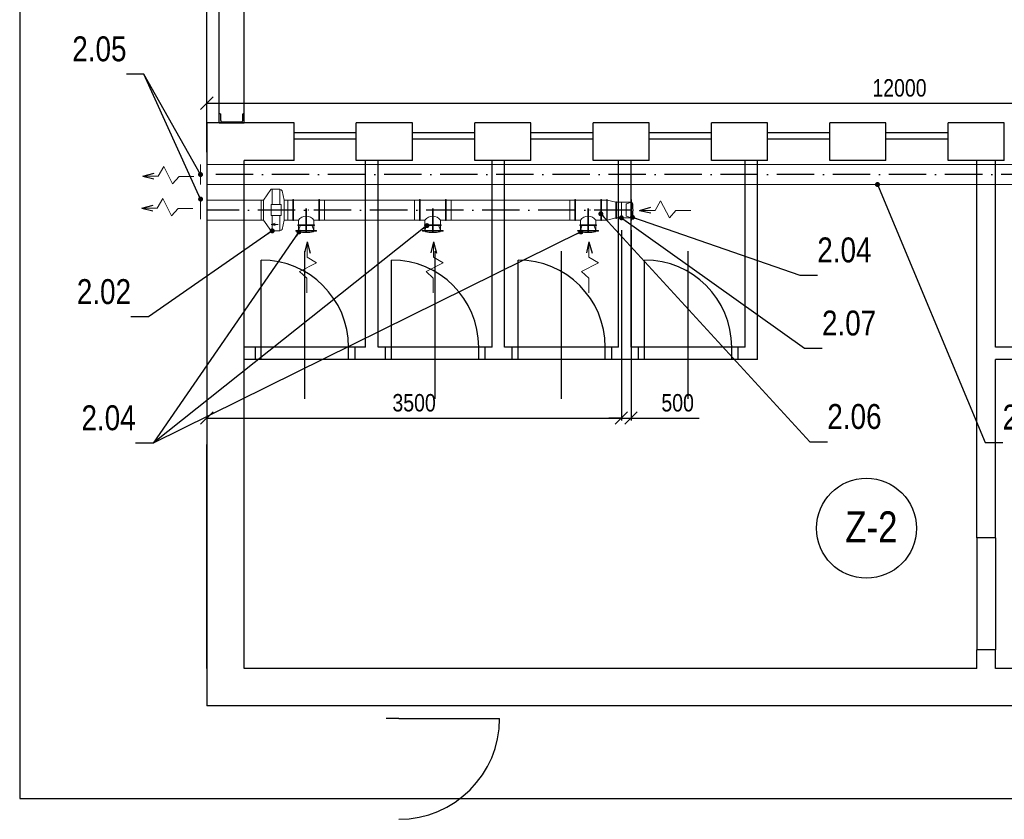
# Model space of a CAD drawing. Header units: millimetres. Extents: x 6491141 to 6692158, y 1846388 to 1929513.
# Tile 215 of 245: x 6629158 to 6637059, y 1894468 to 1900887. Entities that reach past the tile are written whole.
import ezdxf

# ---------------------------------------------------------------- set-up
doc = ezdxf.new("R2010")
doc.units = ezdxf.units.MM
doc.linetypes.add('ACAD_ISO10W100', pattern=[18, 12, -3, 0, -3])
for name, color, linetype, lineweight in [('Koty VzT', 7, 'Continuous', 15), ('VZT', 130, 'Continuous', 18), ('VzT odtah', 3, 'Continuous', 18)]:
    doc.layers.add(name, color=color, linetype=linetype, lineweight=lineweight)
for name, color, linetype in [('Osy VzT', 253, 'ACAD_ISO10W100'), ('Popisky', 7, 'Continuous'), ('Pozice', 6, 'Continuous'), ('Stavba', 152, 'Continuous'), ('VzT šipky', 7, 'Continuous')]:
    doc.layers.add(name, color=color, linetype=linetype)
doc.styles.add('romans', font='arial.ttf', dxfattribs={"width": 0.8, "height": 140})
doc.dimstyles.new('koty50', dxfattribs={"dimtxt": 100, "dimasz": 100, "dimexe": 20, "dimexo": 100, "dimgap": 50, "dimtad": 3, "dimdec": 0, "dimtxsty": 'romans', "dimblk": 'OBLIQUE', "dimcen": -3, "dimclrd": 7, "dimclre": 7, "dimclrt": 7, "dimadec": 0, "dimazin": 0, "dimtfac": 1, "dimtdec": 0, "dimtmove": 0, "dimatfit": 3, "dimldrblk": 'OPEN30', "dimfxl": 1, "dimarcsym": 0})
doc.dimstyles.new('pozice50', dxfattribs={"dimtxt": 200, "dimasz": 40, "dimexe": 20, "dimexo": 100, "dimgap": 100, "dimtad": 3, "dimjust": 3, "dimdec": 0, "dimtxsty": 'romans', "dimblk": 'OBLIQUE', "dimcen": -3, "dimclrd": 7, "dimclre": 7, "dimclrt": 6, "dimadec": 0, "dimazin": 0, "dimtfac": 1, "dimtdec": 0, "dimtmove": 0, "dimatfit": 3, "dimldrblk": 'DOT', "dimfxl": 1, "dimarcsym": 0})

# ---------------------------------------------------------------- blocks, each defined once
blk = doc.blocks.new('_Oblique')
at = {"color": 0, "lineweight": -2}
blk.add_line((-0.5, -0.5), (0.5, 0.5), dxfattribs=at)
blk = doc.blocks.new('*D28')
at = {"layer": 'DEFPOINTS', "color": 0, "transparency": 16777216}
for p in [(6630659.5, 1899278.8), (6633986.7, 1899296.3), (6633986.7, 1897689.4)]:
    blk.add_point(p, dxfattribs=at)
at = {"layer": 'Koty VzT', "color": 7, "lineweight": -2, "transparency": 16777216}
for p, q in [((6630659.5, 1899178.8), (6630659.5, 1897669.4)), ((6633986.7, 1899196.3), (6633986.7, 1897669.4)), ((6630659.5, 1897689.4), (6633986.7, 1897689.4))]:
    blk.add_line(p, q, dxfattribs=at)
at = {"layer": 'Koty VzT', "color": 7, "lineweight": -2, "transparency": 16777216, "xscale": 100, "yscale": 100, "zscale": 100, "rotation": 180}
blk.add_blockref('_Oblique', (6630659.5, 1897689.4), dxfattribs=at)
at = {"layer": 'Koty VzT', "color": 7, "lineweight": -2, "transparency": 16777216, "xscale": 100, "yscale": 100, "zscale": 100}
blk.add_blockref('_Oblique', (6633986.7, 1897689.4), dxfattribs=at)
at = {"layer": 'Koty VzT', "color": 7, "transparency": 16777216, "insert": (6632323.1, 1897810.9), "char_height": 140, "attachment_point": 5, "style": 'romans'}
blk.add_mtext('3500', dxfattribs=at)
blk = doc.blocks.new('_Open30')
at = {"color": 0, "linetype": 'ByBlock', "lineweight": -2}
for p, q in [((-1, 0.268), (0, 0)), ((0, 0), (-1, -0.268)), ((0, 0), (-1, 0))]:
    blk.add_line(p, q, dxfattribs=at)
blk = doc.blocks.new('*D29')
at = {"layer": 'DEFPOINTS', "color": 0, "transparency": 16777216}
for p in [(6633986.7, 1899296.3), (6634064.5, 1899296.2), (6634064.5, 1897689.4)]:
    blk.add_point(p, dxfattribs=at)
at = {"layer": 'Koty VzT', "color": 7, "lineweight": -2, "transparency": 16777216}
for p, q in [((6633986.7, 1899196.3), (6633986.7, 1897669.4)), ((6634064.5, 1899196.2), (6634064.5, 1897669.4)), ((6633986.7, 1897689.4), (6633886.7, 1897689.4)), ((6633986.7, 1897689.4), (6634064.5, 1897689.4)), ((6634064.5, 1897689.4), (6634611.6, 1897689.4))]:
    blk.add_line(p, q, dxfattribs=at)
at = {"layer": 'Koty VzT', "color": 7, "lineweight": -2, "transparency": 16777216, "xscale": 100, "yscale": 100, "zscale": 100}
blk.add_blockref('_Oblique', (6633986.7, 1897689.4), dxfattribs=at)
at = {"layer": 'Koty VzT', "color": 7, "lineweight": -2, "transparency": 16777216, "xscale": 100, "yscale": 100, "zscale": 100, "rotation": 180}
blk.add_blockref('_Oblique', (6634064.5, 1897689.4), dxfattribs=at)
at = {"layer": 'Koty VzT', "color": 7, "transparency": 16777216, "insert": (6634438, 1897810.8), "char_height": 140, "attachment_point": 5, "style": 'romans'}
blk.add_mtext('500', dxfattribs=at)
blk = doc.blocks.new('*D30')
at = {"layer": 'DEFPOINTS', "color": 0, "transparency": 16777216}
for p in [(6641777, 1900217.2), (6630659.5, 1899723.8), (6641777, 1899706.3)]:
    blk.add_point(p, dxfattribs=at)
at = {"layer": 'Koty VzT', "color": 7, "lineweight": -2, "transparency": 16777216}
for p, q in [((6630659.5, 1899823.8), (6630659.5, 1900237.2)), ((6630659.5, 1900217.2), (6641777, 1900217.2)), ((6641777, 1899806.3), (6641777, 1900237.2))]:
    blk.add_line(p, q, dxfattribs=at)
at = {"layer": 'Koty VzT', "color": 7, "lineweight": -2, "transparency": 16777216, "xscale": 100, "yscale": 100, "zscale": 100, "rotation": 180}
blk.add_blockref('_Oblique', (6630659.5, 1900217.2), dxfattribs=at)
at = {"layer": 'Koty VzT', "color": 7, "lineweight": -2, "transparency": 16777216, "xscale": 100, "yscale": 100, "zscale": 100}
blk.add_blockref('_Oblique', (6641777, 1900217.2), dxfattribs=at)
at = {"layer": 'Koty VzT', "color": 7, "transparency": 16777216, "insert": (6636218.2, 1900338.7), "char_height": 140, "attachment_point": 5, "style": 'romans'}
blk.add_mtext('12000', dxfattribs=at)
blk = doc.blocks.new('_Dot')
at = {"color": 0, "linetype": 'ByBlock', "lineweight": -2}
blk.add_line((-0.5, 0), (-1, 0), dxfattribs=at)
at = {"color": 0, "linetype": 'ByBlock', "const_width": 0.5}
blk.add_lwpolyline([(-0.25, 0, 1), (0.25, 0, 1)], format="xyb", close=True, dxfattribs=at)

msp = doc.modelspace()

# ---------------------------------------------------------------- linework, layer by layer
msp.add_lwpolyline([(6629158.1, 1916908.7), (6629158.1, 1894633.7), (6692158.1, 1894633.7), (6692158.1, 1916908.7)], close=True)
at = {"layer": 'Osy VzT', "ltscale": 25}
for p, q in [((6644084.8, 1899643.8), (6630659.5, 1899643.8)), ((6634069.4, 1899358.8), (6630659.5, 1899358.8)), ((6631457.1, 1899184), (6631457.1, 1899370.8)), ((6631457.1, 1899370.8), (6631457.1, 1899184)), ((6632472.9, 1899184), (6632472.9, 1899370.8)), ((6632472.9, 1899370.8), (6632472.9, 1899184)), ((6633719.7, 1899184), (6633719.7, 1899370.8)), ((6633719.7, 1899370.8), (6633719.7, 1899184))]:
    msp.add_line(p, q, dxfattribs=at)
at = {"layer": 'Popisky'}
msp.add_circle((6635953.2, 1896804.4), 401, dxfattribs=at)
at = {"layer": 'Stavba'}
for p, q in [((6630659.5, 1900057.8), (6630659.5, 1907447.8)), ((6630759.5, 1900057.8), (6630759.5, 1907447.8)), ((6630959.5, 1900057.8), (6630959.5, 1907247.8)), ((6630759.5, 1900057.8), (6630759.5, 1900132.8)), ((6630759.5, 1900132.8), (6630765, 1900132.8)), ((6630759.5, 1900057.8), (6630759.5, 1900132.8)), ((6630759.5, 1900132.8), (6630765, 1900132.8)), ((6630765, 1900132.8), (6630767.3, 1900132.3)), ((6630765, 1900132.8), (6630767.3, 1900132.3)), ((6630767.3, 1900132.3), (6630769.2, 1900131)), ((6630767.3, 1900132.3), (6630769.2, 1900131)), ((6630769.2, 1900131), (6630770.5, 1900129.1)), ((6630769.2, 1900131), (6630770.5, 1900129.1)), ((6630770.5, 1900129.1), (6630771, 1900126.8)), ((6630770.5, 1900129.1), (6630771, 1900126.8)), ((6630771, 1900077.8), (6630771, 1900126.8)), ((6630771, 1900077.8), (6630771, 1900126.8)), ((6630948, 1900126.8), (6630948.4, 1900129.1)), ((6630948, 1900126.8), (6630948.4, 1900129.1)), ((6630948, 1900077.8), (6630948, 1900126.8)), ((6630948, 1900077.8), (6630948, 1900126.8)), ((6630948.4, 1900129.1), (6630949.7, 1900131)), ((6630948.4, 1900129.1), (6630949.7, 1900131)), ((6630949.7, 1900131), (6630951.7, 1900132.3)), ((6630949.7, 1900131), (6630951.7, 1900132.3)), ((6630951.7, 1900132.3), (6630954, 1900132.8)), ((6630951.7, 1900132.3), (6630954, 1900132.8)), ((6630954, 1900132.8), (6630959.5, 1900132.8)), ((6630954, 1900132.8), (6630959.5, 1900132.8)), ((6630959.5, 1900057.8), (6630959.5, 1900132.8)), ((6630959.5, 1900057.8), (6630959.5, 1900132.8)), ((6630659.5, 1900057.8), (6630659.5, 1895377.8)), ((6631359.5, 1900057.8), (6630659.5, 1900057.8)), ((6630759.5, 1900057.8), (6630959.5, 1900057.8)), ((6630759.5, 1900057.8), (6630959.5, 1900057.8)), ((6630771, 1900077.8), (6630771.9, 1900073.4)), ((6630771, 1900077.8), (6630771.9, 1900073.4)), ((6630778.1, 1900067.2), (6630782.5, 1900066.3)), ((6630778.1, 1900067.2), (6630782.5, 1900066.3)), ((6630782.5, 1900066.3), (6630936.5, 1900066.3)), ((6630782.5, 1900066.3), (6630936.5, 1900066.3)), ((6630936.5, 1900066.3), (6630940.9, 1900067.2)), ((6630936.5, 1900066.3), (6630940.9, 1900067.2)), ((6630947.1, 1900073.4), (6630948, 1900077.8)), ((6630947.1, 1900073.4), (6630948, 1900077.8)), ((6631359.5, 1899757.8), (6631359.5, 1900057.8)), ((6631859.5, 1899757.8), (6631859.5, 1900057.8)), ((6632309.5, 1900057.8), (6631859.5, 1900057.8)), ((6632309.5, 1899757.8), (6632309.5, 1900057.8)), ((6632809.5, 1899757.8), (6632809.5, 1900057.8)), ((6633259.5, 1900057.8), (6632809.5, 1900057.8)), ((6633259.5, 1899757.8), (6633259.5, 1900057.8)), ((6633759.5, 1899757.8), (6633759.5, 1900057.8)), ((6634209.5, 1900057.8), (6633759.5, 1900057.8)), ((6634209.5, 1899757.8), (6634209.5, 1900057.8)), ((6634709.5, 1899757.8), (6634709.5, 1900057.8)), ((6635159.5, 1900057.8), (6634709.5, 1900057.8)), ((6635159.5, 1899757.8), (6635159.5, 1900057.8)), ((6635659.5, 1899757.8), (6635659.5, 1900057.8)), ((6636109.5, 1900057.8), (6635659.5, 1900057.8)), ((6636109.5, 1899757.8), (6636109.5, 1900057.8)), ((6636609.5, 1899757.8), (6636609.5, 1900057.8)), ((6637059.5, 1900057.8), (6636609.5, 1900057.8)), ((6637059.5, 1899757.8), (6637059.5, 1900057.8)), ((6631859.5, 1899977.8), (6631359.5, 1899977.8)), ((6632809.5, 1899977.8), (6632309.5, 1899977.8)), ((6633759.5, 1899977.8), (6633259.5, 1899977.8)), ((6634709.5, 1899977.8), (6634209.5, 1899977.8)), ((6635659.5, 1899977.8), (6635159.5, 1899977.8)), ((6636609.5, 1899977.8), (6636109.5, 1899977.8)), ((6631859.5, 1899927.8), (6631359.5, 1899927.8)), ((6632809.5, 1899927.8), (6632309.5, 1899927.8)), ((6633759.5, 1899927.8), (6633259.5, 1899927.8)), ((6634709.5, 1899927.8), (6634209.5, 1899927.8)), ((6635659.5, 1899927.8), (6635159.5, 1899927.8)), ((6636609.5, 1899927.8), (6636109.5, 1899927.8)), ((6631359.5, 1899757.8), (6630959.5, 1899757.8)), ((6630959.5, 1895677.8), (6630959.5, 1899757.8)), ((6632309.5, 1899757.8), (6631859.5, 1899757.8)), ((6631934.5, 1898257.8), (6631934.5, 1899757.8)), ((6632034.5, 1899757.8), (6631934.5, 1899757.8)), ((6632034.5, 1898257.8), (6632034.5, 1899757.8)), ((6633259.5, 1899757.8), (6632809.5, 1899757.8)), ((6632949.5, 1898257.8), (6632949.5, 1899757.8)), ((6633049.5, 1898257.8), (6633049.5, 1899757.8)), ((6634209.5, 1899757.8), (6633759.5, 1899757.8)), ((6633964.5, 1898257.8), (6633964.5, 1899757.8)), ((6634064.5, 1898257.8), (6634064.5, 1899757.8)), ((6635159.5, 1899757.8), (6634709.5, 1899757.8)), ((6634979.5, 1898257.8), (6634979.5, 1899757.8)), ((6635079.5, 1898157.8), (6635079.5, 1899757.8)), ((6636109.5, 1899757.8), (6635659.5, 1899757.8)), ((6637059.5, 1899757.8), (6636609.5, 1899757.8)), ((6636839.5, 1896727.8), (6636839.5, 1899757.8)), ((6636989.5, 1898257.8), (6636989.5, 1899757.8)), ((6636989.5, 1898257.8), (6636989.5, 1899757.8)), ((6631447, 1897844.6), (6631447, 1899029.4)), ((6632492, 1897844.6), (6632492, 1899029.4)), ((6633507, 1897844.6), (6633507, 1899029.4)), ((6634522, 1897844.6), (6634522, 1899029.4)), ((6631097, 1898257.8), (6631097, 1898957.8)), ((6632142, 1898257.8), (6632142, 1898957.8)), ((6633157, 1898257.8), (6633157, 1898957.8)), ((6634172, 1898257.8), (6634172, 1898957.8)), ((6631047, 1898257.8), (6630959.5, 1898257.8)), ((6631847, 1898257.8), (6631047, 1898257.8)), ((6631047, 1898257.8), (6631047, 1898157.8)), ((6631097, 1898157.8), (6631097, 1898257.8)), ((6631797, 1898157.8), (6631797, 1898257.8)), ((6631934.5, 1898257.8), (6631847, 1898257.8)), ((6631847, 1898257.8), (6631847, 1898157.8)), ((6632092, 1898257.8), (6632034.5, 1898257.8)), ((6632892, 1898257.8), (6632092, 1898257.8)), ((6632092, 1898257.8), (6632092, 1898157.8)), ((6632142, 1898157.8), (6632142, 1898257.8)), ((6632842, 1898157.8), (6632842, 1898257.8)), ((6632949.5, 1898257.8), (6632892, 1898257.8)), ((6632892, 1898257.8), (6632892, 1898157.8)), ((6633107, 1898257.8), (6633049.5, 1898257.8)), ((6633907, 1898257.8), (6633107, 1898257.8)), ((6633107, 1898257.8), (6633107, 1898157.8)), ((6633157, 1898157.8), (6633157, 1898257.8)), ((6633857, 1898157.8), (6633857, 1898257.8)), ((6633964.5, 1898257.8), (6633907, 1898257.8)), ((6633907, 1898257.8), (6633907, 1898157.8)), ((6634122, 1898257.8), (6634064.5, 1898257.8)), ((6634922, 1898257.8), (6634122, 1898257.8)), ((6634122, 1898257.8), (6634122, 1898157.8)), ((6634172, 1898157.8), (6634172, 1898257.8)), ((6634872, 1898157.8), (6634872, 1898257.8)), ((6634979.5, 1898257.8), (6634922, 1898257.8)), ((6634922, 1898257.8), (6634922, 1898157.8)), ((6637464.5, 1898257.8), (6636989.5, 1898257.8)), ((6631047, 1898157.8), (6630959.5, 1898157.8)), ((6631847, 1898157.8), (6631047, 1898157.8)), ((6632092, 1898157.8), (6631847, 1898157.8)), ((6632892, 1898157.8), (6632092, 1898157.8)), ((6633107, 1898157.8), (6632892, 1898157.8)), ((6633907, 1898157.8), (6633107, 1898157.8)), ((6634122, 1898157.8), (6633907, 1898157.8)), ((6634922, 1898157.8), (6634122, 1898157.8)), ((6635079.5, 1898157.8), (6634922, 1898157.8)), ((6636989.5, 1896727.8), (6636989.5, 1898157.8)), ((6637464.5, 1898157.8), (6636989.5, 1898157.8)), ((6630659.5, 1895677.8), (6630659.5, 1897477.8)), ((6636989.5, 1896727.8), (6636839.5, 1896727.8)), ((6636839.5, 1896727.8), (6636839.5, 1895827.8)), ((6636989.5, 1896727.8), (6636989.5, 1895827.8)), ((6636989.5, 1895827.8), (6636839.5, 1895827.8)), ((6636839.5, 1895677.8), (6636839.5, 1895827.8)), ((6636989.5, 1895677.8), (6636989.5, 1895827.8)), ((6636839.5, 1895677.8), (6630959.5, 1895677.8)), ((6637599.5, 1895677.8), (6636989.5, 1895677.8)), ((6637599.5, 1895377.8), (6630659.5, 1895377.8)), ((6632199.5, 1895277.8), (6632099.5, 1895277.8)), ((6632199.5, 1895277.8), (6633009.5, 1895277.8))]:
    msp.add_line(p, q, dxfattribs=at)
for centre, radius, start, end in [((6630782.5, 1900077.8), 11.5, 202.5, 247.5), ((6630782.5, 1900077.8), 11.5, 202.5, 247.5), ((6630936.5, 1900077.8), 11.5, 292.5, 337.5), ((6630936.5, 1900077.8), 11.5, 292.5, 337.5), ((6631097, 1898257.8), 700, 0, 90), ((6632142, 1898257.8), 700, 0, 90), ((6633157, 1898257.8), 700, 0, 90), ((6634172, 1898257.8), 700, 0, 90), ((6632199.5, 1895277.8), 810, 270.00058, 0.00003)]:
    msp.add_arc(centre, radius, start, end, dxfattribs=at)
at = {"layer": 'VZT', "color": 7, "lineweight": 9}
for p, q in [((6630609.5, 1899723.8), (6630609.5, 1899563.8)), ((6631185, 1899525.8), (6631185, 1899402.3)), ((6631245.9, 1899525.8), (6631245.9, 1899402.3)), ((6630610.1, 1899446.4), (6630610.1, 1899286.4)), ((6634024.8, 1899405.2), (6634024.8, 1899358.8)), ((6634064.5, 1899421.3), (6634026.6, 1899408.2)), ((6634069.4, 1899415.2), (6634074.3, 1899417.1)), ((6634069.4, 1899415.2), (6634069.4, 1899358.8)), ((6631175.4, 1899315.3), (6631175.4, 1899402.3)), ((6631255.4, 1899402.3), (6631255.4, 1899315.3)), ((6634024.8, 1899312.3), (6634024.8, 1899358.8)), ((6634069.4, 1899302.4), (6634069.4, 1899358.8)), ((6631255.4, 1899315.3), (6631175.4, 1899315.3)), ((6631175.4, 1899243.4), (6631207.6, 1899253.3)), ((6631185, 1899191.8), (6631185, 1899315.3)), ((6631245.9, 1899191.8), (6631245.9, 1899315.3)), ((6634064.5, 1899296.2), (6634026.6, 1899309.3)), ((6634069.4, 1899302.4), (6634074.3, 1899300.5)), ((6631232.3, 1899243.4), (6631175.4, 1899243.4)), ((6631175.4, 1899243.4), (6631207.6, 1899233.6)), ((6631394.6, 1899193.9), (6631407.6, 1899231.7)), ((6631400.7, 1899189), (6631398.8, 1899184.1)), ((6631400.7, 1899189), (6631457.1, 1899189)), ((6631410.6, 1899233.6), (6631457.1, 1899233.6)), ((6631503.5, 1899233.6), (6631457.1, 1899233.6)), ((6631513.5, 1899189), (6631457.1, 1899189)), ((6631519.6, 1899193.9), (6631506.5, 1899231.7)), ((6631513.5, 1899189), (6631515.4, 1899184.1)), ((6632410.4, 1899193.9), (6632423.5, 1899231.7)), ((6632416.6, 1899189), (6632414.7, 1899184.1)), ((6632416.6, 1899189), (6632473, 1899189)), ((6632426.5, 1899233.6), (6632473, 1899233.6)), ((6632519.4, 1899233.6), (6632473, 1899233.6)), ((6632529.4, 1899189), (6632473, 1899189)), ((6632535.5, 1899193.9), (6632522.4, 1899231.7)), ((6632529.4, 1899189), (6632531.3, 1899184.1)), ((6633657.2, 1899193.9), (6633670.2, 1899231.7)), ((6633663.3, 1899189), (6633661.4, 1899184.1)), ((6633663.3, 1899189), (6633719.7, 1899189)), ((6633673.2, 1899233.6), (6633719.7, 1899233.6)), ((6633766.1, 1899233.6), (6633719.7, 1899233.6)), ((6633776.1, 1899189), (6633719.7, 1899189)), ((6633782.2, 1899193.9), (6633769.1, 1899231.7)), ((6633776.1, 1899189), (6633778, 1899184.1))]:
    msp.add_line(p, q, dxfattribs=at)
at = {"layer": 'VZT', "color": 3}
for p, q in [((6634064.5, 1899358.8), (6634064.5, 1899442.9)), ((6634068.7, 1899358.8), (6634068.7, 1899438.5)), ((6634064.5, 1899358.8), (6634064.5, 1899274.6)), ((6634068.7, 1899358.8), (6634068.7, 1899279.1)), ((6631457.1, 1899193.9), (6631372.9, 1899193.9)), ((6631457.1, 1899189.7), (6631377.4, 1899189.7)), ((6631457.1, 1899193.9), (6631541.2, 1899193.9)), ((6631457.1, 1899189.7), (6631536.8, 1899189.7)), ((6632473, 1899193.9), (6632388.8, 1899193.9)), ((6632473, 1899189.7), (6632393.3, 1899189.7)), ((6632473, 1899193.9), (6632557.1, 1899193.9)), ((6632473, 1899189.7), (6632552.7, 1899189.7)), ((6633719.7, 1899193.9), (6633635.5, 1899193.9)), ((6633719.7, 1899189.7), (6633640, 1899189.7)), ((6633719.7, 1899193.9), (6633803.8, 1899193.9)), ((6633719.7, 1899189.7), (6633799.4, 1899189.7))]:
    msp.add_line(p, q, dxfattribs=at)
for points in [[(6634064.5, 1899421.3), (6634064.5, 1899296.3)], [(6631519.6, 1899193.9), (6631394.6, 1899193.9)], [(6632535.5, 1899193.9), (6632410.5, 1899193.9)], [(6633782.2, 1899193.9), (6633657.2, 1899193.9)]]:
    msp.add_lwpolyline(points, dxfattribs=at)
at = {"layer": 'VZT', "color": 7, "lineweight": 9, "flags": 128}
msp.add_lwpolyline([(6631255.4, 1899402.3), (6631175.4, 1899402.3)], dxfattribs=at)
at = {"layer": 'VZT', "color": 7, "lineweight": 9}
for centre, radius, start, end in [((6634028.1, 1899405.2), 3.33, 115.66536, 180), ((6634074.6, 1899416.3), 0.833, 18.79215, 111.56443), ((6633716.5, 1899358.9), 363.5, 359.97651, 9.12642), ((6633716.5, 1899358.6), 363.5, 350.87358, 0.02349), ((6634028.1, 1899312.3), 3.33, 180, 244.33464), ((6634074.6, 1899301.2), 0.833, 248.43557, 341.20785), ((6631399.5, 1899183.8), 0.833, 158.43557, 251.20785), ((6631456.9, 1899541.9), 363.5, 260.87358, 270.02349), ((6631410.6, 1899230.3), 3.33, 90, 154.33464), ((6631457.2, 1899541.9), 363.5, 269.97651, 279.12642), ((6631503.5, 1899230.3), 3.33, 25.66536, 90), ((6631514.6, 1899183.8), 0.833, 288.79215, 21.56443), ((6632415.4, 1899183.8), 0.833, 158.43557, 251.20785), ((6632472.8, 1899541.9), 363.5, 260.87358, 270.02349), ((6632426.5, 1899230.3), 3.33, 90, 154.33464), ((6632473.1, 1899541.9), 363.5, 269.97651, 279.12642), ((6632519.4, 1899230.3), 3.33, 25.66536, 90), ((6632530.5, 1899183.8), 0.833, 288.79215, 21.56443), ((6633662.1, 1899183.8), 0.833, 158.43557, 251.20785), ((6633719.5, 1899541.9), 363.5, 260.87358, 270.02349), ((6633673.2, 1899230.3), 3.33, 90, 154.33464), ((6633719.8, 1899541.9), 363.5, 269.97651, 279.12642), ((6633766.1, 1899230.3), 3.33, 25.66536, 90), ((6633777.2, 1899183.8), 0.833, 288.79215, 21.56443)]:
    msp.add_arc(centre, radius, start, end, dxfattribs=at)
at = {"layer": 'VZT', "color": 3}
for centre, start, end in [((6634063.7, 1899437.9), 6.19541, 80.74514), ((6634063.7, 1899279.6), 279.25486, 353.80459), ((6631377.9, 1899194.7), 189.25486, 263.80459), ((6631536.2, 1899194.7), 276.19541, 350.74514), ((6632393.8, 1899194.7), 189.25486, 263.80459), ((6632552.1, 1899194.7), 276.19541, 350.74514), ((6633640.5, 1899194.7), 189.25486, 263.80459), ((6633798.8, 1899194.7), 276.19541, 350.74514)]:
    msp.add_arc(centre, 5, start, end, dxfattribs=at)
for p in [(6634016.6, 1899358.8), (6634024.5, 1899358.8), (6634024.5, 1899358.8)]:
    msp.add_point(p, dxfattribs=at)
at = {"layer": 'VzT odtah'}
for p, q in [((6637236.2, 1899723.8), (6630659.5, 1899723.8)), ((6630659.5, 1899723.8), (6630659.5, 1899563.8)), ((6630659.5, 1899563.8), (6637236.2, 1899563.8)), ((6631173.6, 1899523.5), (6631114.6, 1899438.8)), ((6631245.9, 1899522.4), (6631248.9, 1899522.4)), ((6631279.6, 1899438.8), (6631263.8, 1899514.1)), ((6631094.6, 1899438.8), (6630659.5, 1899438.8)), ((6630659.5, 1899438.8), (6630659.5, 1899278.8)), ((6631349.6, 1899442.8), (6631349.6, 1899274.8)), ((6631355.1, 1899442.8), (6631355.1, 1899274.8)), ((6631559, 1899442.8), (6631559, 1899274.8)), ((6631564.6, 1899442.8), (6631564.6, 1899274.8)), ((6631604.6, 1899438.8), (6632325.4, 1899438.8)), ((6632365.4, 1899442.8), (6632365.4, 1899274.8)), ((6632371, 1899442.8), (6632371, 1899274.8)), ((6632574.9, 1899442.8), (6632574.9, 1899274.8)), ((6632580.4, 1899442.8), (6632580.4, 1899274.8)), ((6632620.4, 1899438.8), (6633572.2, 1899438.8)), ((6633612.2, 1899442.8), (6633612.2, 1899274.8)), ((6633617.7, 1899442.8), (6633617.7, 1899274.8)), ((6633821.6, 1899442.8), (6633821.6, 1899274.8)), ((6633827.2, 1899442.8), (6633827.2, 1899274.8)), ((6633986.7, 1899421.3), (6634064.5, 1899421.3)), ((6634064.5, 1899296.3), (6634064.5, 1899421.3)), ((6634064.5, 1899296.3), (6634064.5, 1899421.3)), ((6630659.5, 1899278.8), (6631094.6, 1899278.8)), ((6631173.6, 1899194), (6631114.6, 1899278.8)), ((6631279.6, 1899278.8), (6631263.8, 1899203.4)), ((6632325.4, 1899278.8), (6631604.6, 1899278.8)), ((6633572.2, 1899278.8), (6632620.4, 1899278.8)), ((6633986.7, 1899296.3), (6634064.5, 1899296.2)), ((6631245.9, 1899195.1), (6631248.9, 1899195.1)), ((6631523.6, 1899239.4), (6631390.6, 1899239.4)), ((6631523.6, 1899233.9), (6631390.6, 1899233.9)), ((6631394.6, 1899193.9), (6631519.6, 1899193.9)), ((6631394.6, 1899193.9), (6631519.6, 1899193.9)), ((6632539.4, 1899239.4), (6632406.4, 1899239.4)), ((6632539.4, 1899233.9), (6632406.4, 1899233.9)), ((6632410.5, 1899193.9), (6632535.5, 1899193.9)), ((6632410.5, 1899193.9), (6632535.5, 1899193.9)), ((6633786.2, 1899239.4), (6633653.2, 1899239.4)), ((6633786.2, 1899233.9), (6633653.2, 1899233.9)), ((6633657.2, 1899193.9), (6633782.2, 1899193.9)), ((6633657.2, 1899193.9), (6633782.2, 1899193.9))]:
    msp.add_line(p, q, dxfattribs=at)
at = {"layer": 'VzT odtah', "flags": 128}
for points in [[(6631185, 1899525.8), (6631179.9, 1899525.8)], [(6631245.9, 1899525.8), (6631185, 1899525.8)], [(6631114.6, 1899278.8), (6631094.6, 1899278.8), (6631094.6, 1899438.8), (6631114.6, 1899438.8), (6631114.6, 1899278.8)], [(6631309.6, 1899278.8), (6631279.6, 1899278.8), (6631279.6, 1899438.8), (6631309.6, 1899438.8), (6631309.6, 1899278.8)], [(6631309.6, 1899438.8), (6631309.6, 1899278.8)], [(6631349.6, 1899438.8), (6631309.6, 1899438.8)], [(6631355.1, 1899442.8), (6631349.6, 1899442.8)], [(6631559, 1899438.8), (6631355.1, 1899438.8)], [(6631559, 1899442.8), (6631564.6, 1899442.8)], [(6631564.6, 1899438.8), (6631604.6, 1899438.8)], [(6631604.6, 1899438.8), (6631604.6, 1899278.8)], [(6632325.4, 1899438.8), (6632325.4, 1899278.8)], [(6632365.4, 1899438.8), (6632325.4, 1899438.8)], [(6632371, 1899442.8), (6632365.4, 1899442.8)], [(6632574.9, 1899438.8), (6632371, 1899438.8)], [(6632574.9, 1899442.8), (6632580.4, 1899442.8)], [(6632580.4, 1899438.8), (6632620.4, 1899438.8)], [(6632620.4, 1899438.8), (6632620.4, 1899278.8)], [(6633572.2, 1899438.8), (6633572.2, 1899278.8)], [(6633612.2, 1899438.8), (6633572.2, 1899438.8)], [(6633617.7, 1899442.8), (6633612.2, 1899442.8)], [(6633821.6, 1899438.8), (6633617.7, 1899438.8)], [(6633821.6, 1899442.8), (6633827.2, 1899442.8)], [(6633827.2, 1899438.8), (6633867.2, 1899438.8)], [(6633873.7, 1899442.8), (6633868.7, 1899442.8), (6633868.7, 1899274.8), (6633873.7, 1899274.8)], [(6633873.7, 1899442.8), (6633873.7, 1899274.8)], [(6633873.7, 1899438.8), (6633941.7, 1899421.3)], [(6633941.7, 1899425.3), (6633941.7, 1899292.3)], [(6633941.7, 1899425.3), (6633946.7, 1899425.3), (6633946.7, 1899292.3), (6633941.7, 1899292.3)], [(6633946.7, 1899421.3), (6633986.7, 1899421.3), (6633986.7, 1899296.3), (6633946.7, 1899296.3)], [(6631349.6, 1899278.8), (6631309.6, 1899278.8)], [(6631355.1, 1899274.8), (6631349.6, 1899274.8)], [(6631355.1, 1899278.8), (6631394.6, 1899278.8)], [(6631394.6, 1899239.4), (6631394.6, 1899278.8)], [(6631519.6, 1899239.4), (6631519.6, 1899278.8)], [(6631559, 1899278.8), (6631519.6, 1899278.8)], [(6631559, 1899274.8), (6631564.6, 1899274.8)], [(6631564.6, 1899278.8), (6631604.6, 1899278.8)], [(6632365.4, 1899278.8), (6632325.4, 1899278.8)], [(6632371, 1899274.8), (6632365.4, 1899274.8)], [(6632371, 1899278.8), (6632410.4, 1899278.8)], [(6632410.4, 1899239.4), (6632410.4, 1899278.8)], [(6632535.4, 1899239.4), (6632535.4, 1899278.8)], [(6632574.9, 1899278.8), (6632535.4, 1899278.8)], [(6632574.9, 1899274.8), (6632580.4, 1899274.8)], [(6632580.4, 1899278.8), (6632620.4, 1899278.8)], [(6633612.2, 1899278.8), (6633572.2, 1899278.8)], [(6633617.7, 1899274.8), (6633612.2, 1899274.8)], [(6633617.7, 1899278.8), (6633657.2, 1899278.8)], [(6633657.2, 1899239.4), (6633657.2, 1899278.8)], [(6633782.2, 1899239.4), (6633782.2, 1899278.8)], [(6633821.6, 1899278.8), (6633782.2, 1899278.8)], [(6633821.6, 1899274.8), (6633827.2, 1899274.8)], [(6633827.2, 1899278.8), (6633867.2, 1899278.8)], [(6633873.7, 1899278.8), (6633941.7, 1899296.3)], [(6631185, 1899191.8), (6631179.9, 1899191.8)], [(6631245.9, 1899191.8), (6631185, 1899191.8)], [(6631390.6, 1899239.4), (6631390.6, 1899233.9)], [(6631394.6, 1899233.9), (6631394.6, 1899193.9)], [(6631519.6, 1899193.9), (6631394.6, 1899193.9)], [(6631519.6, 1899233.9), (6631519.6, 1899193.9)], [(6631523.6, 1899239.4), (6631523.6, 1899233.9)], [(6632406.4, 1899239.4), (6632406.4, 1899233.9)], [(6632410.4, 1899233.9), (6632410.4, 1899193.9)], [(6632535.4, 1899193.9), (6632410.4, 1899193.9)], [(6632535.4, 1899233.9), (6632535.4, 1899193.9)], [(6632539.4, 1899239.4), (6632539.4, 1899233.9)], [(6633653.2, 1899239.4), (6633653.2, 1899233.9)], [(6633657.2, 1899233.9), (6633657.2, 1899193.9)], [(6633782.2, 1899193.9), (6633657.2, 1899193.9)], [(6633782.2, 1899233.9), (6633782.2, 1899193.9)], [(6633786.2, 1899239.4), (6633786.2, 1899233.9)]]:
    msp.add_lwpolyline(points, dxfattribs=at)
at = {"layer": 'VzT odtah'}
for centre, radius, start, end in [((6631179.9, 1899515.8), 10, 90.02327, 129.25045), ((6631249.4, 1899505.8), 16.6, 30.05008, 91.69688), ((6631457.1, 1899228.8), 80, 38.62483, 141.37517), ((6632472.9, 1899228.8), 80, 38.62483, 141.37517), ((6633719.7, 1899228.8), 80, 38.62483, 141.37517), ((6631179.9, 1899201.8), 10, 230.74955, 269.97673), ((6631249.4, 1899211.7), 16.6, 268.30312, 329.94992)]:
    msp.add_arc(centre, radius, start, end, dxfattribs=at)
for p in [(6631349.6, 1899358.8), (6631473.4, 1899358.8), (6631558.2, 1899358.8), (6631566.1, 1899358.8), (6631566.1, 1899358.8), (6632365.4, 1899358.8), (6632489.3, 1899358.8), (6632574.1, 1899358.8), (6632582, 1899358.8), (6632582, 1899358.8), (6633612.2, 1899358.8), (6633736, 1899358.8), (6633820.8, 1899358.8), (6633828.7, 1899358.8), (6633828.7, 1899358.8), (6631457.1, 1899241.8), (6631457.1, 1899233.9), (6631457.1, 1899233.9), (6632472.9, 1899241.8), (6632472.9, 1899233.9), (6632472.9, 1899233.9), (6633719.7, 1899241.8), (6633719.7, 1899233.9), (6633719.7, 1899233.9)]:
    msp.add_point(p, dxfattribs=at)
at = {"layer": 'VzT šipky', "color": 7, "lineweight": 25}
for p, q in [((6630145.4, 1899630.5), (6630237, 1899654.7)), ((6630145.4, 1899630.5), (6630235.6, 1899609.4)), ((6630137.3, 1899374.8), (6630228.9, 1899399)), ((6630137.3, 1899374.8), (6630227.5, 1899353.7)), ((6634132.1, 1899356.5), (6634223.7, 1899380.7)), ((6634132.1, 1899356.5), (6634222.3, 1899335.4)), ((6631464, 1899104.4), (6631442.9, 1899014.2)), ((6631464, 1899104.4), (6631488.2, 1899012.7)), ((6632479.9, 1899104.4), (6632458.8, 1899014.2)), ((6632479.9, 1899104.4), (6632504.1, 1899012.7)), ((6633726.6, 1899104.4), (6633705.5, 1899014.2)), ((6633726.6, 1899104.4), (6633750.8, 1899012.7))]:
    msp.add_line(p, q, dxfattribs=at)
at = {"layer": 'VzT šipky', "color": 7, "lineweight": 0}
for p, q in [((6630269.7, 1899630.5), (6630314.9, 1899707.9)), ((6630314.9, 1899707.9), (6630384.6, 1899569.4)), ((6630145.4, 1899630.5), (6630236, 1899630.5)), ((6630236, 1899630.5), (6630269.7, 1899630.5)), ((6630384.6, 1899569.4), (6630437.7, 1899628.1)), ((6630437.7, 1899628.1), (6630556.7, 1899628.1)), ((6630556.7, 1899628.1), (6630526.1, 1899628.1)), ((6630261.6, 1899374.8), (6630306.9, 1899452.2)), ((6630306.9, 1899452.2), (6630376.6, 1899313.7)), ((6634256.4, 1899356.5), (6634301.7, 1899433.8)), ((6634301.7, 1899433.8), (6634371.4, 1899295.4)), ((6630137.3, 1899374.8), (6630227.9, 1899374.8)), ((6630227.9, 1899374.8), (6630261.6, 1899374.8)), ((6630376.6, 1899313.7), (6630429.6, 1899372.4)), ((6630429.6, 1899372.4), (6630548.6, 1899372.4)), ((6630548.6, 1899372.4), (6630518, 1899372.4)), ((6634132.1, 1899356.5), (6634222.7, 1899356.5)), ((6634222.7, 1899356.5), (6634256.4, 1899356.5)), ((6634371.4, 1899295.4), (6634424.4, 1899354)), ((6634424.4, 1899354), (6634543.4, 1899354)), ((6634543.4, 1899354), (6634512.8, 1899354)), ((6631464, 1899104.4), (6631464, 1899013.8)), ((6632479.9, 1899104.4), (6632479.9, 1899013.8)), ((6633726.6, 1899104.4), (6633726.6, 1899013.8)), ((6631464, 1899013.8), (6631464, 1898980.1)), ((6632479.9, 1899013.8), (6632479.9, 1898980.1)), ((6633726.6, 1899013.8), (6633726.6, 1898980.1)), ((6631541.3, 1898934.8), (6631402.9, 1898865.1)), ((6631464, 1898980.1), (6631541.3, 1898934.8)), ((6632557.2, 1898934.8), (6632418.8, 1898865.1)), ((6632479.9, 1898980.1), (6632557.2, 1898934.8)), ((6633803.9, 1898934.8), (6633665.5, 1898865.1)), ((6633726.6, 1898980.1), (6633803.9, 1898934.8)), ((6631402.9, 1898865.1), (6631461.5, 1898812.1)), ((6632418.8, 1898865.1), (6632477.4, 1898812.1)), ((6633665.5, 1898865.1), (6633724.1, 1898812.1)), ((6631461.5, 1898812.1), (6631461.5, 1898693.1)), ((6632477.4, 1898812.1), (6632477.4, 1898693.1)), ((6633724.1, 1898812.1), (6633724.1, 1898693.1)), ((6631461.5, 1898693.1), (6631461.5, 1898723.6)), ((6632477.4, 1898693.1), (6632477.4, 1898723.6)), ((6633724.1, 1898693.1), (6633724.1, 1898723.6))]:
    msp.add_line(p, q, dxfattribs=at)
at = {"layer": 'VzT šipky', "color": 3}
for p, q in [((6634064.5, 1899296.3), (6634064.5, 1899421.3)), ((6631394.6, 1899193.9), (6631519.6, 1899193.9)), ((6632410.5, 1899193.9), (6632535.5, 1899193.9)), ((6633657.2, 1899193.9), (6633782.2, 1899193.9))]:
    msp.add_line(p, q, dxfattribs=at)

# ---------------------------------------------------------------- texts
at = {"layer": 'Popisky', "insert": (6635783.1, 1896940), "char_height": 250, "width": 791.368, "attachment_point": 1, "style": 'romans'}
msp.add_mtext('{Z-2}', dxfattribs=at)
at = {"layer": 'Pozice', "color": 6, "char_height": 200, "style": 'romans'}
for s, insert, width, attachment_point in [('2.05', (6630015.2, 1900550.2), 103.464, 9), ('2.04', (6635558.9, 1898935.9), 130.331, 7), ('2.02', (6630051.7, 1898601.3), 162.877, 9), ('{2.07}', (6635596.6, 1898349), 67.413, 7), ('2.04', (6630088.8, 1897588.5), 56.177, 9), ('2.06', (6635639.3, 1897598.7), 128.142, 7), ('2.06', (6637045.9, 1897594.1), 112.354, 7)]:
    msp.add_mtext(s, dxfattribs=dict(at, insert=insert, width=width, attachment_point=attachment_point))

# ---------------------------------------------------------------- dimensions: what is measured, and where the dimension line sits
at = {"layer": 'Koty VzT'}
for base, p1, p2, text, picture, middle in [((6641777, 1900217.2), (6630659.5, 1899723.8), (6641777, 1899706.3), '12000', '*D30', (6636218.2, 1900338.7)), ((6633986.7, 1897689.4), (6630659.5, 1899278.8), (6633986.7, 1899296.3), '3500', '*D28', (6632323.1, 1897810.9)), ((6634064.5, 1897689.4), (6633986.7, 1899296.3), (6634064.5, 1899296.2), '500', '*D29', (6634438, 1897810.8))]:
    dim = msp.add_linear_dim(base=base, p1=p1, p2=p2, text=text, dimstyle='koty50', dxfattribs=at)
    dim.commit()
    dim.dimension.update_dxf_attribs({"geometry": picture, "text_midpoint": middle})

# ---------------------------------------------------------------- leaders
at = {"layer": 'Pozice', "annotation_type": 0, "has_hookline": 1}
for points, hookline_direction in [([(6630609.5, 1899643.8), (6630155.2, 1900450.2), (6630115.2, 1900450.2)], 1), ([(6636041.4, 1899563.8), (6636905.9, 1897494.1), (6636945.9, 1897494.1)], 0), ([(6633821.6, 1899329.2), (6635499.3, 1897498.7), (6635539.3, 1897498.7)], 0), ([(6633986.7, 1899296.3), (6635456.6, 1898249), (6635496.6, 1898249)], 0), ([(6634075.4, 1899301), (6635418.9, 1898835.9), (6635458.9, 1898835.9)], 0), ([(6631185, 1899191.8), (6630191.7, 1898501.3), (6630151.7, 1898501.3)], 1), ([(6633661.9, 1899183), (6630228.8, 1897488.5), (6630188.8, 1897488.5)], 1)]:
    msp.add_leader(points, dimstyle='pozice50', override={"dimtad": 1}, dxfattribs=dict(at, hookline_direction=hookline_direction))
at = {"layer": 'Pozice'}
for points in [[(6630610.1, 1899446.4), (6630155.2, 1900450.2)], [(6632426.5, 1899233.6), (6630228.8, 1897488.5)], [(6631399.3, 1899183), (6630228.8, 1897488.5)]]:
    msp.add_leader(points, dimstyle='pozice50', dxfattribs=at)

doc.saveas('drawing.dxf')
